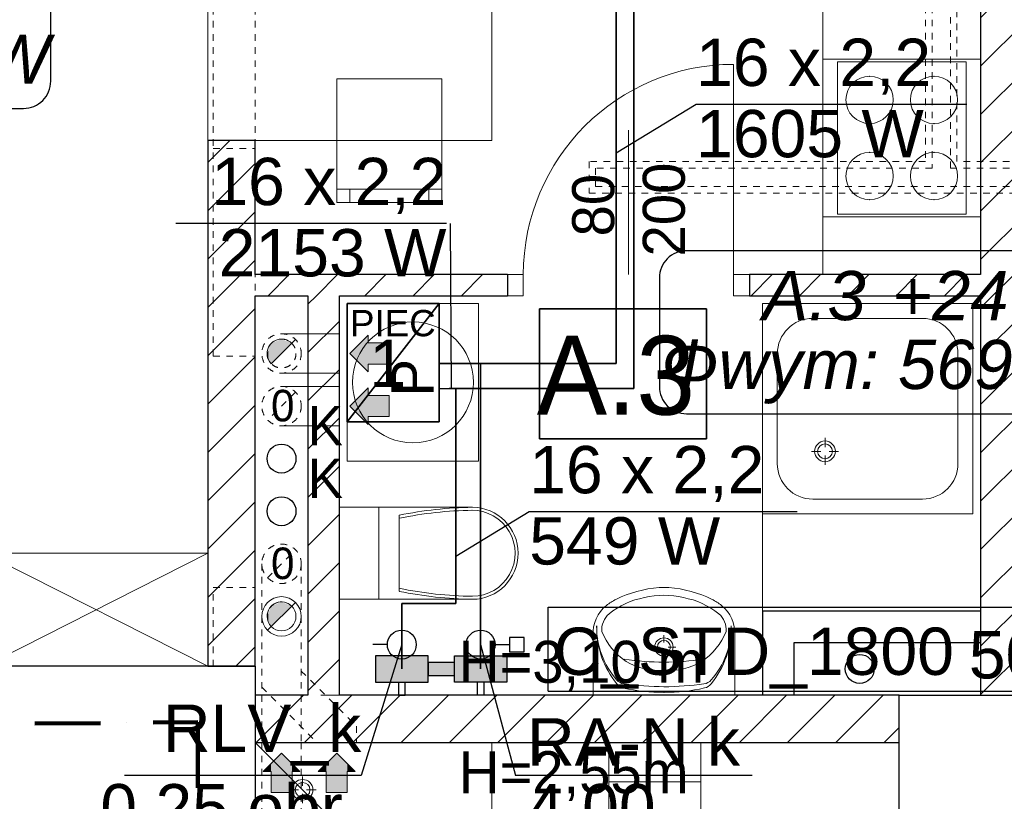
# Model space of a CAD drawing. Extents: x -220425 to -93252, y -20065 to 80294.
# Tile 13 of 103: x -188269 to -184522, y -3929 to -955. Entities that reach past the tile are written whole.
import ezdxf
from ezdxf.lldxf.tags import DXFTag

# ---------------------------------------------------------------- set-up
doc = ezdxf.new("R2010")
doc.units = 0
doc.header["$MEASUREMENT"] = 0
doc.set_wipeout_variables(frame=1)
for name, pattern in [('Hidden Line', [50, 25, -25]), ('Krawędzie ukryte', [150, 100, -50]), ('Kreski i kropki', [450, 250, -100, 0, -100])]:
    doc.linetypes.add(name, pattern=pattern)
for name, color, linetype in [('#kan_san-op', 34, 'Continuous'), ('IS_Opisy_działek_Therm', 252, 'SOLID'), ('IS_Text_Armatury_Therm', 7, 'Continuous'), ('IS_Text_Konstrukcji', 7, 'Continuous'), ('IS_Text_Odbiornikow_Therm', 7, 'Continuous')]:
    doc.layers.add(name, color=color, linetype=linetype)
for name, color, linetype, lineweight in [('#rzędne ks w płycie', 1, 'Continuous', 5), ('Arch IS_Nr_Pióra__52', 34, 'Continuous', 25), ('Arch kominy_Nr_Pióra__1', 7, 'Continuous', 25), ('Arch kominy_Nr_Pióra__10', 134, 'Continuous', 18), ('Arch kominy_Nr_Pióra__21', 7, 'Continuous', 9), ('Arch opisy_Nr_Pióra__21', 7, 'Continuous', 9), ('arch wypelnienia_Nr_Pióra__21', 7, 'Continuous', 9), ('Arch wyposazenie_Nr_Pióra__26', 5, 'Continuous', 35), ('Arch ściany nośne_Nr_Pióra__21', 7, 'Continuous', 9), ('Arch ściany nośne_Nr_Pióra__27', 7, 'Continuous', 30), ('Drzwi ArchiCAD_Nr_Pióra__27', 7, 'Continuous', 30), ('Drzwi ArchiCAD_Nr_Pióra__5', 7, 'Continuous', 13), ('INWENT KONST. DREWNIANA_Nr_Pióra__20', 1, 'Continuous', 100), ('INWENT OPISY_Nr_Pióra__52', 34, 'Continuous', 25), ('INWENT WYMIARY_Nr_Pióra__21', 7, 'Continuous', 9), ('INWENT.ŚCIANY_Nr_Pióra__1', 7, 'Continuous', 25), ('INWENT.ŚCIANY_Nr_Pióra__101', 8, 'Continuous', 13), ('IS_Powrót', 5, 'DASH', 35), ('IS_Zasilanie', 1, 'SOLID', 35), ('Istniejące stropy_Nr_Pióra__5', 7, 'Continuous', 13), ('PODKŁAD', 252, 'Continuous', 35)]:
    doc.layers.add(name, color=color, linetype=linetype, lineweight=lineweight)
for name, color, linetype, lineweight, true_color in [('Arch drzwi_Nr_Pióra__4', 7, 'Continuous', 9, 0x029e21), ('Arch okna_Nr_Pióra__4', 7, 'Continuous', 9, 0x029e21), ('arch wypelnienia_Nr_Pióra__89', 7, 'Continuous', 20, 0x71cebe), ('Arch wyposarzenie_Nr_Pióra__9', 7, 'Continuous', 13, 0x3dad99), ('Arch wyposazenie_Nr_Pióra__3', 7, 'Continuous', 18, 0xff6600), ('Arch wyposazenie_Nr_Pióra__9', 7, 'Continuous', 13, 0x3dad99), ('Arch ściany zewnętrzne_Nr_Pióra__9', 7, 'Continuous', 13, 0x3dad99)]:
    doc.layers.add(name, color=color, linetype=linetype, lineweight=lineweight, true_color=true_color)
doc.layers.add('IS_Armatura_Therm', color=7, linetype='SOLID', true_color=0x000000)
doc.layers.add('IS_Grzejniki_Plan_rzut', color=7, linetype='SOLID', true_color=0x000000)
doc.styles.add('GENERATED_STYLE_2', font='txt')
doc.styles.add('GENERATED_STYLE_4', font='txt')
doc.styles.add('GENERATED_STYLE_6', font='txt')
doc.styles.add('GENERATED_STYLE_8', font='arial.ttf')
doc.styles.add('ROMANS', font='romans.shx', dxfattribs={"width": 0.85, "height": 0.11})
doc.styles.get("Standard").update_dxf_attribs({"font": 'txt', "bigfont": 'BIGFONT.SHX'})
tags = doc.linetypes.add('DASH', pattern=[15, 10, -5]).pattern_tags.tags
tags[6:7] = [DXFTag(74, 4), DXFTag(75, 0), DXFTag(340, '0'), DXFTag(46, 0.0), DXFTag(50, 0.0), DXFTag(44, 0.0), DXFTag(45, 0.0)]
tags[4:5] = [DXFTag(74, 4), DXFTag(75, 0), DXFTag(340, '0'), DXFTag(46, 0.0), DXFTag(50, 0.0), DXFTag(44, 0.0), DXFTag(45, 0.0)]
tags = doc.linetypes.add('SOLID', pattern=[10, 10, 0]).pattern_tags.tags
tags[6:7] = [DXFTag(74, 4), DXFTag(75, 0), DXFTag(340, '0'), DXFTag(46, 0.0), DXFTag(50, 0.0), DXFTag(44, 0.0), DXFTag(45, 0.0)]
tags[4:5] = [DXFTag(74, 4), DXFTag(75, 0), DXFTag(340, '0'), DXFTag(46, 0.0), DXFTag(50, 0.0), DXFTag(44, 0.0), DXFTag(45, 0.0)]
pattern_1 = [(45, (0, 0), (-91.92388, 91.92388), [])]

# ---------------------------------------------------------------- blocks, each defined once
blk = doc.blocks.new('parter')
at = {"layer": 'Arch ściany nośne_Nr_Pióra__21', "linetype": 'Continuous'}
h = blk.add_hatch(dxfattribs=at)
h.set_pattern_fill('Common_Brick', color=252, style=0, pattern_type=2)
h.set_pattern_definition(pattern_1)
h.paths.add_polyline_path([(-184612.4, 2224.9), (-184612.4, -3525.1), (-184432.4, -3525.1), (-184432.4, 2224.9)], flags=0)
h = blk.add_hatch(dxfattribs=at)
h.set_pattern_fill('Common_Brick', color=252, style=0, pattern_type=2)
h.set_pattern_definition(pattern_1)
h.paths.add_polyline_path([(-187372.4, -3415.1), (-187372.4, -1415.1), (-187552.4, -1415.1), (-187552.4, -3415.1)], flags=0)
h = blk.add_hatch(dxfattribs=at)
h.set_pattern_fill('Common_Brick', color=252, style=0, pattern_type=2)
h.set_pattern_definition(pattern_1)
h.paths.add_polyline_path([(-187372.4, -1925.1), (-187372.4, -2005.1), (-186412.4, -2005.1), (-186412.4, -1925.1)], flags=0)
h = blk.add_hatch(dxfattribs=at)
h.set_pattern_fill('Common_Brick', color=252, style=0, pattern_type=2)
h.set_pattern_definition(pattern_1)
h.paths.add_polyline_path([(-184612.4, -1925.1), (-185492.4, -1925.1), (-185492.4, -2005.1), (-184612.4, -2005.1)], flags=0)
h = blk.add_hatch(dxfattribs=at)
h.set_pattern_fill('Common_Brick', color=252, style=0, pattern_type=2)
h.set_pattern_definition(pattern_1)
h.paths.add_polyline_path([(-187052.4, -3525.1), (-187052.4, -2005.1), (-187172.4, -2005.1), (-187172.4, -3525.1)], flags=0)
h = blk.add_hatch(dxfattribs=at)
h.set_pattern_fill('Common_Brick', color=252, style=0, pattern_type=2)
h.set_pattern_definition(pattern_1)
h.paths.add_polyline_path([(-184922.4, -3525.1), (-187372.4, -3525.1), (-187372.4, -3705.1), (-184922.4, -3705.1)], flags=0)
at = {"color": 252}
for p, q in [((-186290.4, -2549.8), (-186290.4, -2055.7)), ((-186290.4, -2055.7), (-185655.1, -2055.7)), ((-185655.1, -2055.7), (-185655.1, -2549.8)), ((-185655.1, -2549.8), (-186290.4, -2549.8))]:
    blk.add_line(p, q, dxfattribs=at)
at = {"layer": 'Arch IS_Nr_Pióra__52', "color": 252, "linetype": 'Continuous'}
for centre in [(-187272.4, -2625.1), (-187272.4, -2825.1), (-185072.4, -3425.1)]:
    blk.add_circle(centre, 55, dxfattribs=at)
at = {"layer": 'Arch kominy_Nr_Pióra__1', "color": 252, "linetype": 'Continuous'}
for points in [[(-186942.4, -2295.1), (-187012.4, -2225.1), (-186942.4, -2155.1)], [(-186862.4, -2265.1), (-186942.4, -2185.1), (-186862.4, -2185.1)], [(-186942.4, -2265.1), (-186942.4, -2185.1), (-186862.4, -2265.1)], [(-186942.4, -2495.1), (-187012.4, -2425.1), (-186942.4, -2355.1)], [(-186862.4, -2465.1), (-186942.4, -2385.1), (-186862.4, -2385.1)], [(-186942.4, -2465.1), (-186942.4, -2385.1), (-186862.4, -2465.1)], [(-187272.4, -3895.1), (-187312.4, -3785.1), (-187272.4, -3745.1)], [(-187232.4, -3895.1), (-187272.4, -3745.1), (-187232.4, -3785.1)], [(-187272.4, -3895.1), (-187272.4, -3745.1), (-187232.4, -3895.1)], [(-187062.4, -3895.1), (-187102.4, -3785.1), (-187062.4, -3745.1)], [(-187022.4, -3895.1), (-187062.4, -3745.1), (-187022.4, -3785.1)], [(-187062.4, -3895.1), (-187062.4, -3745.1), (-187022.4, -3895.1)], [(-187312.4, -3815.1), (-187342.4, -3815.1), (-187312.4, -3785.1)], [(-187312.4, -3895.1), (-187312.4, -3785.1), (-187272.4, -3895.1)], [(-187232.4, -3815.1), (-187232.4, -3785.1), (-187202.4, -3815.1)], [(-187102.4, -3815.1), (-187132.4, -3815.1), (-187102.4, -3785.1)], [(-187102.4, -3895.1), (-187102.4, -3785.1), (-187062.4, -3895.1)], [(-187022.4, -3815.1), (-187022.4, -3785.1), (-186992.4, -3815.1)]]:
    blk.add_solid(points, dxfattribs=at)
at = {"layer": 'Arch kominy_Nr_Pióra__21', "color": 252, "linetype": 'Hidden Line'}
for p, q in [((-187219.3, -2172.1), (-187325.4, -2278.2)), ((-187219.3, -2372.1), (-187325.4, -2478.2)), ((-187325.4, -3078.2), (-187219.3, -2972.1)), ((-187347.4, -3025.1), (-187347.4, -3705.1)), ((-187197.4, -3025.1), (-187197.4, -3705.1)), ((-187197.4, -3433), (-186987.4, -3643)), ((-187347.4, -3495.1), (-187137.4, -3705.1)), ((-186987.4, -3643), (-186987.4, -3705.1)), ((-187347.4, -3705.1), (-187347.4, -5420.1)), ((-187347.4, -3705.1), (-187197.4, -3705.1)), ((-187197.4, -3705.1), (-187197.4, -5420.1)), ((-187137.4, -3705.1), (-186987.4, -3705.1))]:
    blk.add_line(p, q, dxfattribs=at)
at = {"layer": 'Arch kominy_Nr_Pióra__21', "color": 252, "linetype": 'Continuous'}
for p, q in [((-187272.4, -2150.1), (-187052.4, -2150.1)), ((-187052.4, -2150.1), (-187052.4, -2300.1)), ((-186942.4, -2155.1), (-187012.4, -2225.1)), ((-186942.4, -2185.1), (-186942.4, -2155.1)), ((-186862.4, -2185.1), (-186942.4, -2185.1)), ((-186862.4, -2185.1), (-186862.4, -2265.1)), ((-187012.4, -2225.1), (-186942.4, -2295.1)), ((-186862.4, -2265.1), (-186942.4, -2265.1)), ((-186942.4, -2265.1), (-186942.4, -2295.1)), ((-187272.4, -2300.1), (-187052.4, -2300.1)), ((-187272.4, -2350.1), (-187052.4, -2350.1)), ((-187052.4, -2350.1), (-187052.4, -2500.1)), ((-186942.4, -2355.1), (-187012.4, -2425.1)), ((-186942.4, -2385.1), (-186942.4, -2355.1)), ((-186862.4, -2385.1), (-186942.4, -2385.1)), ((-186862.4, -2385.1), (-186862.4, -2465.1)), ((-187012.4, -2425.1), (-186942.4, -2495.1)), ((-186862.4, -2465.1), (-186942.4, -2465.1)), ((-186942.4, -2465.1), (-186942.4, -2495.1)), ((-187272.4, -2500.1), (-187052.4, -2500.1)), ((-187219.3, -3172.1), (-187325.4, -3278.2)), ((-187342.4, -3815.1), (-187272.4, -3745.1)), ((-187272.4, -3745.1), (-187202.4, -3815.1)), ((-187132.4, -3815.1), (-187062.4, -3745.1)), ((-187062.4, -3745.1), (-186992.4, -3815.1)), ((-187312.4, -3815.1), (-187342.4, -3815.1)), ((-187312.4, -3895.1), (-187312.4, -3815.1)), ((-187232.4, -3895.1), (-187232.4, -3815.1)), ((-187232.4, -3815.1), (-187202.4, -3815.1)), ((-187102.4, -3815.1), (-187132.4, -3815.1)), ((-187102.4, -3895.1), (-187102.4, -3815.1)), ((-187022.4, -3895.1), (-187022.4, -3815.1)), ((-187022.4, -3815.1), (-186992.4, -3815.1)), ((-187312.4, -3895.1), (-187232.4, -3895.1)), ((-187102.4, -3895.1), (-187022.4, -3895.1))]:
    blk.add_line(p, q, dxfattribs=at)
at = {"layer": 'Arch kominy_Nr_Pióra__21', "color": 252, "linetype": 'Hidden Line'}
for centre, radius in [((-187272.4, -2225.1), 75), ((-187272.4, -2225.1), 55), ((-187272.4, -2425.1), 75), ((-187272.4, -3025.1), 75)]:
    blk.add_circle(centre, radius, dxfattribs=at)
at = {"layer": 'Arch kominy_Nr_Pióra__21', "color": 252, "linetype": 'Continuous'}
for radius in [75, 55]:
    blk.add_circle((-187272.4, -3225.1), radius, dxfattribs=at)
at = {"layer": 'Arch okna_Nr_Pióra__4', "color": 252, "linetype": 'Continuous'}
blk.add_line((-185952.4, -1375.1), (-185952.4, -1925.1), dxfattribs=at)
at = {"layer": 'Arch opisy_Nr_Pióra__21', "color": 252, "linetype": 'Continuous'}
for p, q in [((-186290.4, -2549.8), (-186290.4, -2055.7)), ((-186290.4, -2055.7), (-185655.1, -2055.7)), ((-185655.1, -2055.7), (-185655.1, -2549.8)), ((-185655.1, -2549.8), (-186290.4, -2549.8))]:
    blk.add_line(p, q, dxfattribs=at)
at = {"layer": 'arch wypelnienia_Nr_Pióra__21', "color": 252, "linetype": 'Continuous'}
for p, q in [((-187311.3, -2264), (-187233.5, -2186.3)), ((-187311.3, -3264), (-187233.5, -3186.3))]:
    blk.add_line(p, q, dxfattribs=at)
for centre, start, end in [((-187272.4, -2225.1), 45, 180), ((-187272.4, -2225.1), 180, 225), ((-187272.4, -3225.1), 45, 180), ((-187272.4, -3225.1), 180, 225)]:
    blk.add_arc(centre, 55, start, end, dxfattribs=at)
at = {"layer": 'arch wypelnienia_Nr_Pióra__89', "color": 252, "linetype": 'Continuous'}
for points in [[(-187272.4, -2225.1), (-187311.3, -2186.3), (-187272.4, -2170.1)], [(-187272.4, -2225.1), (-187272.4, -2170.1), (-187233.5, -2186.3)], [(-187311.3, -2264), (-187323.2, -2215), (-187311.3, -2186.3)], [(-187311.3, -2264), (-187311.3, -2186.3), (-187272.4, -2225.1)], [(-187323.2, -2246.2), (-187327.4, -2225.1), (-187323.2, -2215)], [(-187323.2, -2246.2), (-187323.2, -2215), (-187311.3, -2264)], [(-187272.4, -3225.1), (-187311.3, -3186.3), (-187272.4, -3170.1)], [(-187272.4, -3225.1), (-187272.4, -3170.1), (-187233.5, -3186.3)], [(-187323.2, -3246.2), (-187327.4, -3225.1), (-187323.2, -3215)], [(-187311.3, -3264), (-187323.2, -3215), (-187311.3, -3186.3)], [(-187323.2, -3246.2), (-187323.2, -3215), (-187311.3, -3264)], [(-187311.3, -3264), (-187311.3, -3186.3), (-187272.4, -3225.1)]]:
    blk.add_solid(points, dxfattribs=at)
at = {"layer": 'Arch wyposarzenie_Nr_Pióra__9', "color": 252, "linetype": 'Continuous'}
for p, q in [((-185442.4, -2035.1), (-185442.4, -3525.1)), ((-185442.4, -2035.1), (-185442.4, -2835.1)), ((-184642.4, -2035.1), (-185442.4, -2035.1)), ((-184642.4, -2035.1), (-184642.4, -2835.1)), ((-184833.6, -2091.4), (-185251.1, -2091.4)), ((-185386.1, -2226.4), (-185386.1, -2643.9)), ((-184698.6, -2226.4), (-184698.6, -2643.9)), ((-185204.6, -2581.8), (-185204.6, -2546.2)), ((-185220.1, -2597.3), (-185255.7, -2597.3)), ((-185204.6, -2648.5), (-185204.6, -2612.9)), ((-185153.4, -2597.3), (-185189, -2597.3)), ((-184833.6, -2778.9), (-185251.1, -2778.9)), ((-184642.4, -2835.1), (-185442.4, -2835.1)), ((-186087.3, -3525.1), (-186087.3, -3296.7)), ((-185817.4, -3325.1), (-185817.4, -3296.3)), ((-185547.3, -3525.1), (-185547.3, -3296.7)), ((-185834.1, -3341.8), (-185862.9, -3341.8)), ((-185817.4, -3387.3), (-185817.4, -3358.5)), ((-185771.9, -3341.8), (-185800.7, -3341.8)), ((-186087.3, -3525.1), (-185547.3, -3525.1)), ((-185732.2, -3525.1), (-185902.3, -3525.1)), ((-187372.4, -3705.1), (-186472.4, -4605.1)), ((-186472.4, -4605.1), (-186472.4, -3705.1)), ((-187192.4, -3834), (-187192.4, -3869.6)), ((-187243.5, -3885.1), (-187207.9, -3885.1)), ((-187176.8, -3885.1), (-187141.2, -3885.1)), ((-187192.4, -3900.7), (-187192.4, -3936.3))]:
    blk.add_line(p, q, dxfattribs=at)
for centre, radius in [((-186772.4, -2335.1), 230), ((-185204.6, -2597.3), 39.4), ((-185204.6, -2597.3), 28.1), ((-185817.4, -3341.8), 35), ((-185817.4, -3341.8), 25), ((-187192.4, -3885.1), 39.4), ((-187192.4, -3885.1), 28.1)]:
    blk.add_circle(centre, radius, dxfattribs=at)
for centre, radius, start, end in [((-185251.1, -2226.4), 135, 90, 180), ((-184833.6, -2226.4), 135, 0, 90), ((-185251.1, -2643.9), 135, 180, 270), ((-184833.6, -2643.9), 135, 270, 0), ((-185803.6, -3558.8), 444.2, 94.2052, 116.2597), ((-185817.3, -3461.8), 316.7, 76.4334, 103.5666), ((-185817.3, -3385.1), 270, 85.9876, 94.0124), ((-185831, -3558.8), 444.2, 63.7403, 85.7948), ((-185950, -3290.8), 137.4, 128.7454, 182.4552), ((-185903, -3349.7), 212.8, 117.1571, 128.6848), ((-185840.7, -3442.5), 293, 99.9978, 129.2851), ((-185793.9, -3442.5), 293, 50.7149, 80.0022), ((-185731.5, -3349.7), 212.8, 51.3152, 62.8429), ((-185684.5, -3290.8), 137.4, 357.5448, 51.2546), ((-185973.3, -3277), 80.9, 130.8016, 183.9306), ((-185661.2, -3277), 80.9, 356.0694, 49.1984), ((-185733.8, -3267), 339.6, 179.0928, 219.3352), ((-185768.3, -3265.3), 305.1, 179.3233, 221.4755), ((-185830.2, -3194.1), 240.7, 201.5519, 237.1558), ((-185804.4, -3194.1), 240.7, 302.8442, 338.4481), ((-185900.8, -3267.1), 339.6, 320.7422, 0.9847), ((-185866.3, -3265.3), 305.1, 318.602, 0.7542), ((-185817.3, -2414.4), 984.9, 261.1734, 278.8204), ((-185836.6, -3190.2), 240.6, 238.9439, 274.606), ((-185797.9, -3190.2), 240.6, 265.394, 301.0561), ((-185963.2, -3437.5), 45, 221.4755, 262.1696), ((-185961.7, -3453.8), 45, 219.3352, 257.306), ((-185812.1, -2339), 1153.8, 262.1696, 269.755), ((-185823.8, -2339.1), 1153.8, 270.3225, 277.9079), ((-185671.2, -3437.3), 45, 277.9079, 318.602), ((-185672.7, -3453.6), 45, 282.7715, 320.7422), ((-185823, -2838.3), 675.9, 257.306, 270.5103), ((-185812.2, -2838.3), 675.9, 269.5672, 282.7715)]:
    blk.add_arc(centre, radius, start, end, dxfattribs=at)
at = {"layer": 'Arch wyposazenie_Nr_Pióra__26', "color": 252, "linetype": 'Continuous'}
for p, q in [((-186672.4, -2035.1), (-187022.4, -2485.1)), ((-187022.4, -2035.1), (-186672.4, -2035.1)), ((-187022.4, -2485.1), (-187022.4, -2035.1)), ((-186672.4, -2035.1), (-186672.4, -2485.1)), ((-186672.4, -2485.1), (-187022.4, -2485.1))]:
    blk.add_line(p, q, dxfattribs=at)
at = {"layer": 'Arch wyposazenie_Nr_Pióra__3', "color": 252, "linetype": 'Continuous'}
for p, q in [((-184612.4, -1105.1), (-185212.4, -1105.1)), ((-185212.4, -1705.1), (-185212.4, -1105.1)), ((-184667.4, -1115.1), (-185157.4, -1115.1)), ((-185157.4, -1115.1), (-185157.4, -1695.1)), ((-184667.4, -1695.1), (-184667.4, -1115.1)), ((-184612.4, -1705.1), (-184612.4, -1105.1)), ((-184612.4, -1705.1), (-185212.4, -1705.1)), ((-185157.4, -1695.1), (-184667.4, -1695.1))]:
    blk.add_line(p, q, dxfattribs=at)
for centre, start, end in [((-185034.9, -1260.1), 90, 270), ((-185034.9, -1260.1), 270, 90), ((-184789.9, -1260.1), 90, 270), ((-184789.9, -1260.1), 270, 90), ((-185034.9, -1550.1), 90, 270), ((-185034.9, -1550.1), 270, 90), ((-184789.9, -1550.1), 90, 270), ((-184789.9, -1550.1), 270, 90)]:
    blk.add_arc(centre, 90, start, end, dxfattribs=at)
for p in [(-185034.9, -1170.1), (-184789.9, -1170.1), (-185034.9, -1350.1), (-184789.9, -1350.1), (-185034.9, -1460.1), (-184789.9, -1460.1), (-185034.9, -1640.1), (-184789.9, -1640.1)]:
    blk.add_point(p, dxfattribs=at)
at = {"layer": 'Arch wyposazenie_Nr_Pióra__9', "color": 252, "linetype": 'Continuous'}
for p, q in [((-185212.4, 894.9), (-185212.4, -1925.1)), ((-187552.4, -515.1), (-187552.4, -1415.1)), ((-186472.4, -1415.1), (-186472.4, -515.1)), ((-187062.4, -1650.1), (-187062.4, -1180.1)), ((-187062.4, -1180.1), (-186662.4, -1180.1)), ((-186662.4, -1180.1), (-186662.4, -1650.1)), ((-187552.4, -1415.1), (-186472.4, -1415.1)), ((-187062.4, -1600.1), (-186662.4, -1600.1)), ((-187012.4, -1600.1), (-187012.4, -1650.1)), ((-186712.4, -1600.1), (-186712.4, -1650.1)), ((-186662.4, -1650.1), (-187062.4, -1650.1)), ((-187022.4, -2035.1), (-187022.4, -2635.1)), ((-186522.4, -2035.1), (-187022.4, -2035.1)), ((-186522.4, -2635.1), (-186522.4, -2035.1)), ((-187022.4, -2635.1), (-186522.4, -2635.1)), ((-186902.4, -2810.1), (-187052.4, -2810.1)), ((-186546.3, -2810.1), (-186902.4, -2810.1)), ((-186902.4, -2810.1), (-186902.4, -3160.1)), ((-186824.6, -3129.9), (-186824.6, -2840.3)), ((-188402.4, -2985.1), (-187552.4, -3415.1)), ((-187552.4, -2985.1), (-188402.4, -3415.1)), ((-187552.4, -2985.1), (-188402.4, -2985.1)), ((-186902.4, -3160.1), (-187052.4, -3160.1)), ((-186546.3, -3160.1), (-186902.4, -3160.1)), ((-186027.4, -3855.1), (-186027.4, -3705.1)), ((-185677.4, -3855.1), (-185677.4, -3705.1)), ((-186027.4, -4211.3), (-186027.4, -3855.1)), ((-186027.4, -3855.1), (-185677.4, -3855.1)), ((-185677.4, -4211.3), (-185677.4, -3855.1))]:
    blk.add_line(p, q, dxfattribs=at)
for centre, major_axis, start_param, end_param in [((-186526.3, -4311.3), (0, 1501.3), 0.013398, 0.201367), ((-186526.3, -4311.3), (0, 1489.9), 0.013398, 0.202926), ((-186546.3, -2985.1), (0, 163.6), 3.141593, 6.298351), ((-186546.3, -2985.1), (0, 175), 3.141593, 6.283185), ((-186526.3, -1659), (0, 1489.9), 2.938667, 3.128195), ((-186526.3, -1659), (0, 1501.3), 2.940225, 3.128195)]:
    blk.add_ellipse(centre, major_axis=major_axis, ratio=0.99359, start_param=start_param, end_param=end_param, dxfattribs=at)
at = {"layer": 'Arch ściany nośne_Nr_Pióra__27', "color": 252, "linetype": 'Continuous'}
for p, q in [((-184612.4, 894.9), (-184612.4, -1925.1)), ((-187552.4, -1415.1), (-187552.4, -3415.1)), ((-187372.4, -1415.1), (-187552.4, -1415.1)), ((-187372.4, -1925.1), (-187372.4, -1415.1)), ((-186412.4, -1925.1), (-187372.4, -1925.1)), ((-186412.4, -1925.1), (-186412.4, -2005.1)), ((-184612.4, -1925.1), (-185492.4, -1925.1)), ((-185492.4, -1925.1), (-185492.4, -2005.1)), ((-187372.4, -2005.1), (-187172.4, -2005.1)), ((-187372.4, -3415.1), (-187372.4, -2005.1)), ((-187172.4, -2005.1), (-187172.4, -3525.1)), ((-187052.4, -2005.1), (-186412.4, -2005.1)), ((-187052.4, -3525.1), (-187052.4, -2005.1)), ((-185492.4, -2005.1), (-184612.4, -2005.1)), ((-184612.4, -2005.1), (-184612.4, -3525.1)), ((-184612.4, -3205.1), (-185442.4, -3205.1)), ((-185442.4, -3205.1), (-185442.4, -3525.1)), ((-185322.4, -3325.1), (-184612.4, -3325.1)), ((-185322.4, -3525.1), (-185322.4, -3325.1)), ((-187552.4, -3415.1), (-187372.4, -3415.1)), ((-187372.4, -3525.1), (-187372.4, -3705.1)), ((-187172.4, -3525.1), (-187372.4, -3525.1)), ((-184922.4, -3525.1), (-187052.4, -3525.1)), ((-184922.4, -3705.1), (-184922.4, -3525.1)), ((-184612.4, -3525.1), (-184432.4, -3525.1)), ((-187372.4, -3705.1), (-184922.4, -3705.1))]:
    blk.add_line(p, q, dxfattribs=at)
at = {"layer": 'Arch ściany zewnętrzne_Nr_Pióra__9', "color": 252, "linetype": 'Continuous'}
for p, q in [((-187052.4, -3160.1), (-187052.4, -2810.1)), ((-185677.4, -3705.1), (-186027.4, -3705.1))]:
    blk.add_line(p, q, dxfattribs=at)
at = {"layer": 'Drzwi ArchiCAD_Nr_Pióra__27', "color": 252, "linetype": 'Continuous'}
for p, q in [((-186412.4, -1925.1), (-186412.4, -2005.1)), ((-185492.4, -1925.1), (-185492.4, -2005.1))]:
    blk.add_line(p, q, dxfattribs=at)
at = {"layer": 'Drzwi ArchiCAD_Nr_Pióra__5', "color": 252, "linetype": 'Continuous'}
for p, q in [((-185552.4, -1925.1), (-185552.4, -1125.1)), ((-186412.4, -1925.1), (-186412.4, -2005.1)), ((-186352.4, -1925.1), (-186412.4, -1925.1)), ((-186352.4, -2005.1), (-186352.4, -1925.1)), ((-185552.4, -1925.1), (-185552.4, -2005.1)), ((-185492.4, -1925.1), (-185552.4, -1925.1)), ((-185492.4, -2005.1), (-185492.4, -1925.1)), ((-186412.4, -2005.1), (-186352.4, -2005.1)), ((-185552.4, -2005.1), (-185492.4, -2005.1))]:
    blk.add_line(p, q, dxfattribs=at)
blk.add_arc((-185552.4, -1925.1), 800, 90, 180, dxfattribs=at)
at = {"layer": 'INWENT KONST. DREWNIANA_Nr_Pióra__20', "color": 252, "linetype": 'Kreski i kropki'}
for p, q in [((-190911.7, -3657.5), (-187590.4, -3627.7)), ((-187590.4, -3627.7), (-187601.8, -9993))]:
    blk.add_line(p, q, dxfattribs=at)
at = {"layer": 'INWENT.ŚCIANY_Nr_Pióra__1', "color": 252, "linetype": 'Continuous'}
for p, q in [((-187372.4, -3415.1), (-190782.4, -3415.1)), ((-187372.4, -3415.1), (-187372.4, -10015.1)), ((-184922.4, -3525.1), (-184122.4, -3525.1)), ((-184922.4, -4085.1), (-184922.4, -3525.1))]:
    blk.add_line(p, q, dxfattribs=at)
at = {"layer": 'INWENT.ŚCIANY_Nr_Pióra__101', "color": 252, "linetype": 'Hidden Line'}
for p, q in [((-184822.4, 1244.9), (-184822.4, -1495.1)), ((-184797.4, 1244.9), (-184797.4, -1520.1)), ((-184727.4, -1520.1), (-184727.4, 1244.9)), ((-184702.4, -1495.1), (-184702.4, 1244.9)), ((-187372.4, -2235.1), (-187372.4, 894.9)), ((-187532.4, -2235.1), (-187532.4, 574.9)), ((-187532.4, -1445.1), (-187372.4, -1445.1)), ((-184822.4, -1495.1), (-186102.4, -1495.1)), ((-186102.4, -1495.1), (-186102.4, -1615.1)), ((-184352.4, -1495.1), (-184702.4, -1495.1)), ((-184797.4, -1520.1), (-186077.4, -1520.1)), ((-186077.4, -1520.1), (-186077.4, -1590.1)), ((-184352.4, -1520.1), (-184727.4, -1520.1)), ((-186077.4, -1590.1), (-184352.4, -1590.1)), ((-186102.4, -1615.1), (-184352.4, -1615.1)), ((-187532.4, -2235.1), (-187372.4, -2235.1)), ((-187532.4, -3115.1), (-187372.4, -3115.1)), ((-187532.4, -3415.1), (-187532.4, -3115.1)), ((-187372.4, -3115.1), (-187372.4, -3415.1))]:
    blk.add_line(p, q, dxfattribs=at)
at = {"layer": 'Istniejące stropy_Nr_Pióra__5', "color": 252, "linetype": 'Krawędzie ukryte'}
blk.add_line((-184922.4, -3525.1), (-187372.4, -3525.1), dxfattribs=at)
at = {"layer": 'Arch drzwi_Nr_Pióra__4', "color": 252, "linetype": 'Continuous', "style": 'GENERATED_STYLE_6'}
for s, p in [('200', (-185737.9, -1855.9)), ('80', (-186006.6, -1779.7))]:
    blk.add_text(s, height=160, rotation=90, dxfattribs=at).set_placement(p)
at = {"layer": 'Arch kominy_Nr_Pióra__10', "color": 252, "linetype": 'Continuous', "style": 'GENERATED_STYLE_6'}
for p in [(-187312.4, -2483.3), (-187312.4, -3083.3)]:
    blk.add_text('0', height=120, dxfattribs=at).set_placement(p)
at = {"layer": 'Arch opisy_Nr_Pióra__21', "color": 252, "linetype": 'Continuous'}
for s, height, style, p in [('PIEC', 100, 'GENERATED_STYLE_8', (-187011.8, -2159.6)), ('A.3', 300, 'GENERATED_STYLE_4', (-186301.3, -2457.8))]:
    blk.add_text(s, height=height, dxfattribs=dict(at, style=style)).set_placement(p)
at = {"layer": 'Arch wyposazenie_Nr_Pióra__9', "color": 252, "linetype": 'Continuous', "style": 'GENERATED_STYLE_6'}
blk.add_text('P', height=160, rotation=90, dxfattribs=at).set_placement((-186694.1, -2388.5))
at = {"layer": 'INWENT OPISY_Nr_Pióra__52', "color": 252, "linetype": 'Continuous', "style": 'GENERATED_STYLE_6'}
for p in [(-187172.4, -2575), (-187172.4, -2775)]:
    blk.add_text('K', height=150, dxfattribs=at).set_placement(p)
at = {"layer": 'INWENT WYMIARY_Nr_Pióra__21', "color": 252, "linetype": 'Continuous', "style": 'GENERATED_STYLE_2'}
for s, p in [('H=3,10 m', (-186597.8, -3478)), ('H=2,55m', (-186597.8, -3898))]:
    blk.add_text(s, height=160, dxfattribs=at).set_placement(p)

msp = doc.modelspace()

# ---------------------------------------------------------------- hatches: boundary and pattern name
at = {"layer": 'IS_Grzejniki_Plan_rzut', "ltscale": 10}
for points in [[(-186914.8, -3475.1), (-186714.8, -3475.1), (-186714.8, -3375.1), (-186914.8, -3375.1)], [(-186714.8, -3450.1), (-186614.8, -3450.1), (-186614.8, -3400.1), (-186714.8, -3400.1)], [(-186414.8, -3475.1), (-186614.8, -3475.1), (-186614.8, -3375.1), (-186414.8, -3375.1)]]:
    msp.add_hatch(color=1, dxfattribs=at).paths.add_polyline_path(points)

# ---------------------------------------------------------------- linework, layer by layer
at = {"layer": 'IS_Armatura_Therm', "color": 5, "ltscale": 10, "true_color": 0x0000ff}
msp.add_line((-186869.8, -3332.6), (-186924.8, -3332.6), dxfattribs=at)
at = {"layer": 'IS_Armatura_Therm', "color": 1, "ltscale": 10, "true_color": 0xff0000}
for p, q in [((-186459.8, -3332.6), (-186404.8, -3332.6)), ((-186349.8, -3305.1), (-186404.8, -3305.1)), ((-186404.8, -3305.1), (-186404.8, -3360.1)), ((-186349.8, -3360.1), (-186349.8, -3305.1)), ((-186404.8, -3360.1), (-186349.8, -3360.1))]:
    msp.add_line(p, q, dxfattribs=at)
at = {"layer": 'IS_Armatura_Therm', "color": 5, "ltscale": 10, "true_color": 0x0000ff}
msp.add_ellipse((-186814.8, -3332.6), major_axis=(55, 0), ratio=1, dxfattribs=at)
at = {"layer": 'IS_Armatura_Therm', "color": 1, "ltscale": 10, "true_color": 0xff0000}
msp.add_ellipse((-186514.8, -3332.6), major_axis=(55, 0), ratio=1, dxfattribs=at)
at = {"layer": 'IS_Grzejniki_Plan_rzut', "color": 1, "ltscale": 10}
for p, q in [((-186714.8, -3375.1), (-186914.8, -3375.1)), ((-186914.8, -3375.1), (-186914.8, -3475.1)), ((-186714.8, -3475.1), (-186714.8, -3375.1)), ((-186614.8, -3400.1), (-186714.8, -3400.1)), ((-186714.8, -3400.1), (-186714.8, -3450.1)), ((-186614.8, -3475.1), (-186614.8, -3375.1)), ((-186614.8, -3375.1), (-186414.8, -3375.1)), ((-186614.8, -3450.1), (-186614.8, -3400.1)), ((-186414.8, -3375.1), (-186414.8, -3475.1)), ((-186914.8, -3475.1), (-186714.8, -3475.1)), ((-186914.8, -3475.1), (-186914.8, -3475.1)), ((-186827.3, -3475.1), (-186827.3, -3525.1)), ((-186802.3, -3525.1), (-186802.3, -3475.1)), ((-186714.8, -3450.1), (-186614.8, -3450.1)), ((-186714.8, -3450.1), (-186714.8, -3450.1)), ((-186414.8, -3475.1), (-186614.8, -3475.1)), ((-186527.3, -3525.1), (-186527.3, -3475.1)), ((-186502.3, -3475.1), (-186502.3, -3525.1)), ((-186414.8, -3475.1), (-186414.8, -3475.1)), ((-186827.3, -3525.1), (-186802.3, -3525.1)), ((-186502.3, -3525.1), (-186527.3, -3525.1))]:
    msp.add_line(p, q, dxfattribs=at)
at = {"layer": 'IS_Opisy_działek_Therm', "color": 18, "ltscale": 10, "true_color": 0x000000}
for p, q in [((-185999.8, -1461.6), (-185695.2, -1276.8)), ((-185695.2, -1276.8), (-184665.2, -1276.8)), ((-186644.9, -1730.1), (-187674.9, -1730.1)), ((-186625.7, -2360.1), (-186628.9, -1730.1)), ((-186609.7, -2995.9), (-186330, -2826.3)), ((-186330, -2826.3), (-185310, -2826.3)), ((-186814.8, -3332.6), (-186968.9, -3831)), ((-186514.8, -3332.6), (-186382.7, -3831)), ((-186968.9, -3831), (-187869.8, -3831)), ((-185481.8, -3831), (-186382.7, -3831))]:
    msp.add_line(p, q, dxfattribs=at)
msp.add_lwpolyline([(-186672.4, -2485.1), (-187022.4, -2485.1), (-187022.4, -2035.1), (-186672.4, -2035.1), (-186672.4, -2485.1)], dxfattribs=at)
at = {"layer": 'IS_Powrót', "ltscale": 10}
for p, q in [((-185931.6, -2358.2), (-185931.6, 190.8)), ((-186672.4, -2359.5), (-186634.6, -2358.2)), ((-186634.6, -2358.2), (-185931.6, -2358.2)), ((-186609.7, -3176.7), (-186609.7, -2358.2)), ((-186814.8, -3425.1), (-186814.8, -3176.7)), ((-186814.8, -3176.7), (-186609.7, -3176.7))]:
    msp.add_line(p, q, dxfattribs=at)
at = {"layer": 'IS_Text_Konstrukcji', "color": 18, "linetype": 'SOLID', "ltscale": 10, "true_color": 0x000000}
for points in [[(-189857.3, -1292.8), (-188253.9, -1292.8, 0.414214), (-188150.6, -1189.5), (-188150.6, -776.1, 0.414214), (-188253.9, -672.8), (-189857.3, -672.8, 0.414214), (-189960.6, -776.1), (-189960.6, -1189.5, 0.414214), (-189857.3, -1292.8)], [(-185731.5, -2454.2), (-184243.1, -2454.2, 0.414214), (-184139.8, -2350.9), (-184139.8, -1937.5, 0.414214), (-184243.1, -1834.2), (-185731.5, -1834.2, 0.414214), (-185834.8, -1937.5), (-185834.8, -2350.9, 0.414214), (-185731.5, -2454.2)]]:
    msp.add_lwpolyline(points, format="xyb", dxfattribs=at)
at = {"layer": 'IS_Text_Odbiornikow_Therm', "color": 18, "linetype": 'SOLID', "ltscale": 10, "true_color": 0x000000}
for p, q in [((-186257.5, -3509.8), (-186257.5, -3189.8)), ((-186257.5, -3189.8), (-183738.6, -3189.8)), ((-186257.5, -3509.8), (-183738.6, -3509.8))]:
    msp.add_line(p, q, dxfattribs=at)
at = {"layer": 'IS_Zasilanie', "ltscale": 10}
for p, q in [((-185999.8, -2262.6), (-185999.8, 78.1)), ((-186672.4, -2262.6), (-186536.6, -2262.6)), ((-186536.6, -2262.6), (-185999.8, -2262.6)), ((-186514.8, -3179.8), (-186514.8, -2262.6)), ((-186514.8, -3425.1), (-186514.8, -3179.8))]:
    msp.add_line(p, q, dxfattribs=at)

# ---------------------------------------------------------------- block references
at = {"layer": 'PODKŁAD'}
msp.add_blockref('parter', (0, 0), dxfattribs=at)
msp.add_blockref('parter', (0, 0), dxfattribs=at)

# ---------------------------------------------------------------- texts
at = {"layer": '#rzędne ks w płycie', "color": 7, "lineweight": 0, "insert": (-186859.5, -2172.6), "char_height": 180, "width": 378.026, "attachment_point": 2, "style": 'ROMANS'}
msp.add_mtext('\\pxi0,l0,r0.100142;{\\C7;\\fArial|b0|i0;\\W1;1}\\fArial|b0|i0;\\W1; ', dxfattribs=at)
at = {"layer": 'IS_Opisy_działek_Therm', "color": 18, "ltscale": 10, "true_color": 0x000000, "char_height": 180}
for s, insert, attachment_point in [('\\fArial|b0|i0;16 x 2,2', (-185695.2, -1240.8), 7), ('\\fArial|b0|i0;1605 W', (-185695.2, -1298.5), 1), ('\\fArial|b0|i0;16 x 2,2', (-186644.9, -1694.1), 9), ('\\fArial|b0|i0;2153 W', (-186644.9, -1751.7), 3), ('\\fArial|b0|i0;16 x 2,2', (-186330, -2790.3), 7), ('\\fArial|b0|i0;549 W', (-186330, -2847.9), 1)]:
    msp.add_mtext(s, dxfattribs=dict(at, insert=insert, attachment_point=attachment_point))
at = {"layer": 'IS_Text_Armatury_Therm', "color": 18, "linetype": 'SOLID', "ltscale": 10, "true_color": 0x000000, "char_height": 180}
for s, insert, attachment_point in [('\\fArial|b0|i0;RLV_k', (-186969.4, -3792.6), 9), ('\\fArial|b0|i0;RA-N k', (-186338.3, -3792.6), 7), ('\\fArial|b0|i0;0,25 obr.', (-186969.4, -4076.6), 9), ('\\fArial|b0|i0;4,00', (-186338.3, -4076.6), 7)]:
    msp.add_mtext(s, dxfattribs=dict(at, insert=insert, attachment_point=attachment_point))
at = {"layer": 'IS_Text_Konstrukcji', "color": 18, "linetype": 'SOLID', "ltscale": 10, "true_color": 0x000000, "char_height": 187.2}
for s, insert, attachment_point in [('\\fArial|b0|i1;Φwym: 1699 W', (-189055.6, -1011.6), 2), ('\\fArial|b0|i1;A.3', (-185049.8, -2101), 9), ('\\fArial|b0|i1;+24 °C', (-184949.8, -2101), 7), ('\\fArial|b0|i1;Φwym: 569 W', (-184999.8, -2173), 2)]:
    msp.add_mtext(s, dxfattribs=dict(at, insert=insert, attachment_point=attachment_point))
at = {"layer": 'IS_Text_Odbiornikow_Therm', "color": 18, "linetype": 'SOLID', "ltscale": 10, "true_color": 0x000000, "char_height": 180, "attachment_point": 7}
for s, insert in [('\\fArial|b0|i0;500 mm', (-184657.4, -3463.8)), ('\\fArial|b0|i0;C_STD_1800', (-186237.5, -3499.8))]:
    msp.add_mtext(s, dxfattribs=dict(at, insert=insert))

# ---------------------------------------------------------------- next in the draw order: wipeouts: each hides what was drawn before it
at = {"ltscale": 10}
msp.add_wipeout([(-200770.3, 11108.9), (-158770.3, 11108.9), (-159380.3, 10498.9), (-198285.2, 10498.9), (-198285.2, -17981.1), (-159380.3, -17981.1), (-158770.3, -18591.1), (-200770.3, -18591.1)], dxfattribs=at).dxf.layer = '#kan_san-op'

doc.saveas('drawing.dxf')
